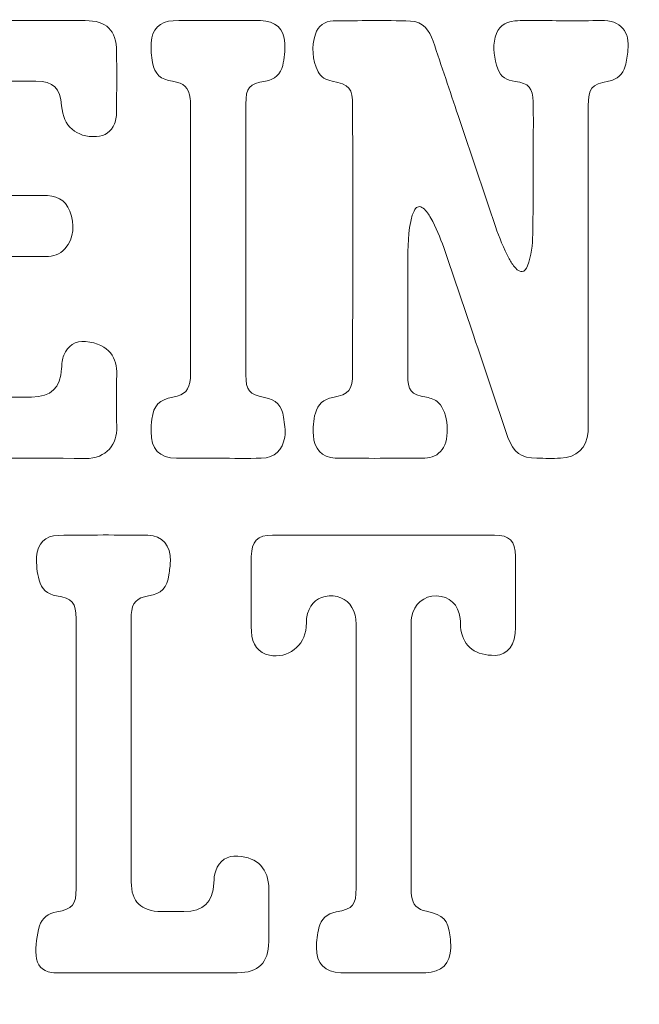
# Model space of a CAD drawing. Header units: inches. Extents: x 0.32 to 8.75, y -8.01 to -0.86.
# Tile 4 of 6: x 2.85 to 4.51, y -3.51 to -0.88. Entities that reach past the tile are written whole.
import ezdxf

# ---------------------------------------------------------------- set-up
doc = ezdxf.new("R2010")
doc.units = ezdxf.units.IN
doc.header["$MEASUREMENT"] = 0
doc.layers.add('Layer 1', color=7, linetype='Continuous')

# ---------------------------------------------------------------- blocks, each defined once
blk = doc.blocks.new('block 2')
at = {"layer": 'Layer 1', "lineweight": 0}
blk.add_open_spline([(3.9631, -4.606), (3.9443, -4.6169), (3.9349, -4.6362), (3.9222, -4.6524), (3.8988, -4.6822), (3.8752, -4.7115), (3.8452, -4.735), (3.8302, -4.7467), (3.8144, -4.7567), (3.7964, -4.763), (3.7486, -4.7795), (3.7017, -4.7624), (3.6759, -4.7188), (3.6669, -4.7035), (3.661, -4.6869), (3.6566, -4.6695), (3.6379, -4.5956), (3.6438, -4.5218), (3.659, -4.4485), (3.6727, -4.3822), (3.6923, -4.3175), (3.7162, -4.2542), (3.7314, -4.2143), (3.7489, -4.2088), (3.7835, -4.2329), (3.8198, -4.2582), (3.834, -4.307), (3.8189, -4.3587), (3.8043, -4.4087), (3.7894, -4.4586), (3.7807, -4.5101), (3.7737, -4.5517), (3.7675, -4.5934), (3.7705, -4.6362), (3.7804, -4.6405), (3.7836, -4.631), (3.7884, -4.6266), (3.8412, -4.5768), (3.8853, -4.5198), (3.9247, -4.4591), (3.9693, -4.3902), (4.0165, -4.323), (4.0548, -4.2501), (4.0696, -4.2219), (4.0909, -4.218), (4.114, -4.24), (4.1451, -4.2697), (4.1618, -4.3054), (4.1534, -4.3505), (4.1408, -4.417), (4.1198, -4.4813), (4.1069, -4.5478), (4.0879, -4.6447), (4.0718, -4.742), (4.0666, -4.8408), (4.0663, -4.8461), (4.0665, -4.8514), (4.0665, -4.8589), (4.0831, -4.8552), (4.0902, -4.8435), (4.0984, -4.8337), (4.1224, -4.8045), (4.1427, -4.7727), (4.1619, -4.7402), (4.2178, -4.6457), (4.2728, -4.5506), (4.3291, -4.4563), (4.3461, -4.4277), (4.3474, -4.395), (4.3562, -4.3644), (4.362, -4.3442), (4.3661, -4.3234), (4.3747, -4.3041), (4.398, -4.2518), (4.4323, -4.2444), (4.4768, -4.281), (4.5019, -4.3016), (4.5172, -4.3276), (4.5238, -4.3615), (4.5349, -4.3535), (4.539, -4.3433), (4.545, -4.3348), (4.5605, -4.3129), (4.5776, -4.2925), (4.5984, -4.2756), (4.6178, -4.2599), (4.6394, -4.25), (4.6654, -4.251), (4.7064, -4.2526), (4.7348, -4.2706), (4.7481, -4.3105), (4.7598, -4.3454), (4.7663, -4.3813), (4.7693, -4.4178), (4.7722, -4.4532), (4.7739, -4.4887), (4.7761, -4.5242), (4.7766, -4.5317), (4.7765, -4.5394), (4.7828, -4.5473), (4.8009, -4.5362), (4.8072, -4.5179), (4.8156, -4.502), (4.8517, -4.4342), (4.8926, -4.3697), (4.9432, -4.3117), (4.9645, -4.2873), (4.9882, -4.2657), (5.0141, -4.2464), (5.0294, -4.235), (5.0459, -4.2257), (5.0644, -4.2212), (5.1276, -4.2055), (5.1865, -4.2579), (5.1842, -4.3281), (5.1835, -4.3525), (5.1779, -4.3763), (5.1717, -4.4), (5.1421, -4.5139), (5.1232, -4.6299), (5.106, -4.7461), (5.1019, -4.7739), (5.1015, -4.8027), (5.1127, -4.8333), (5.1464, -4.8025), (5.1721, -4.7682), (5.1968, -4.7329), (5.272, -4.6258), (5.3446, -4.5169), (5.4162, -4.4074), (5.4227, -4.3976), (5.425, -4.387), (5.4276, -4.3766), (5.4853, -4.148), (5.5657, -3.9278), (5.6704, -3.7165), (5.7164, -3.6238), (5.7698, -3.5358), (5.8341, -3.4546), (5.8618, -3.4196), (5.8915, -3.3866), (5.9286, -3.3614), (6.0096, -3.3064), (6.0787, -3.3281), (6.1124, -3.4199), (6.1322, -3.4735), (6.1297, -3.5285), (6.1188, -3.5838), (6.1, -3.6791), (6.0623, -3.7679), (6.0256, -3.857), (5.9731, -3.9845), (5.9086, -4.1058), (5.8338, -4.2216), (5.8254, -4.2346), (5.8178, -4.2481), (5.8101, -4.2616), (5.8063, -4.2683), (5.8033, -4.2754), (5.7996, -4.283), (5.8117, -4.2872), (5.8189, -4.2783), (5.8273, -4.2747), (5.9054, -4.2407), (5.9693, -4.2576), (6.0207, -4.326), (6.0503, -4.3656), (6.058, -4.3681), (6.1045, -4.3537), (6.113, -4.3511), (6.1216, -4.3489), (6.1303, -4.3473), (6.1698, -4.34), (6.19, -4.3489), (6.2117, -4.3827), (6.2139, -4.3862), (6.2162, -4.3897), (6.2193, -4.3945), (6.2443, -4.3367), (6.2722, -4.2826), (6.3054, -4.2312), (6.3241, -4.2022), (6.345, -4.1749), (6.3711, -4.1521), (6.387, -4.1381), (6.4043, -4.1264), (6.4242, -4.1183), (6.4797, -4.0958), (6.5296, -4.1082), (6.567, -4.1546), (6.6031, -4.1995), (6.6102, -4.2523), (6.6001, -4.3059), (6.5793, -4.4165), (6.5274, -4.5101), (6.4365, -4.5794), (6.3999, -4.6073), (6.3596, -4.6278), (6.3131, -4.633), (6.2937, -4.6351), (6.2834, -4.6451), (6.2797, -4.664), (6.2669, -4.7297), (6.26, -4.7955), (6.2769, -4.8616), (6.2873, -4.9025), (6.3047, -4.9112), (6.3452, -4.8961), (6.3758, -4.8846), (6.4021, -4.8658), (6.4263, -4.8446), (6.5434, -4.7423), (6.6384, -4.6211), (6.7251, -4.4928), (6.732, -4.4826), (6.7332, -4.4734), (6.7284, -4.4621), (6.7175, -4.4365), (6.7227, -4.4118), (6.7355, -4.3886), (6.7795, -4.3093), (6.8334, -4.2378), (6.9049, -4.181), (6.9443, -4.1497), (6.9879, -4.1258), (7.0359, -4.1102), (7.1086, -4.0866), (7.1853, -4.111), (7.2309, -4.1727), (7.2461, -4.1934), (7.257, -4.2162), (7.2648, -4.2408), (7.2698, -4.2563), (7.2659, -4.2693), (7.2564, -4.2811), (7.2445, -4.2961), (7.2317, -4.2971), (7.2163, -4.2848), (7.2129, -4.282), (7.2101, -4.2785), (7.207, -4.2754), (7.1749, -4.2439), (7.1597, -4.2406), (7.118, -4.2605), (7.0512, -4.2925), (6.9947, -4.339), (6.9414, -4.3897), (6.924, -4.4063), (6.9077, -4.4241), (6.8912, -4.4409), (6.902, -4.4562), (6.9166, -4.4556), (6.9289, -4.4581), (7.0298, -4.4783), (7.1161, -4.5248), (7.1874, -4.5991), (7.189, -4.6007), (7.1905, -4.6024), (7.1921, -4.6039), (7.215, -4.6253), (7.2255, -4.6257), (7.2491, -4.6051), (7.2792, -4.5788), (7.3086, -4.5518), (7.3389, -4.5257), (7.3843, -4.4865), (7.4318, -4.4499), (7.4834, -4.4192), (7.4998, -4.4094), (7.5053, -4.3971), (7.5079, -4.3793), (7.5295, -4.2312), (7.5554, -4.0839), (7.5928, -3.9388), (7.6071, -3.8838), (7.6, -3.8737), (7.5419, -3.8742), (7.471, -3.8747), (7.4, -3.8776), (7.329, -3.8798), (7.3087, -3.8804), (7.2894, -3.8764), (7.2709, -3.8682), (7.2353, -3.8522), (7.2208, -3.7977), (7.2435, -3.766), (7.2516, -3.7547), (7.2635, -3.7529), (7.2758, -3.7523), (7.3168, -3.7505), (7.3579, -3.7484), (7.3989, -3.7474), (7.4599, -3.746), (7.521, -3.7458), (7.582, -3.7444), (7.6369, -3.7431), (7.6535, -3.7304), (7.6707, -3.6772), (7.6895, -3.6192), (7.7078, -3.561), (7.7341, -3.5058), (7.7427, -3.4877), (7.7517, -3.4698), (7.7654, -3.455), (7.7807, -3.4386), (7.7885, -3.4372), (7.8095, -3.4457), (7.857, -3.4651), (7.871, -3.4942), (7.8571, -3.5435), (7.849, -3.5724), (7.8356, -3.5993), (7.824, -3.6268), (7.8163, -3.6452), (7.8084, -3.6637), (7.8029, -3.6828), (7.7954, -3.7087), (7.8042, -3.7232), (7.8304, -3.7299), (7.841, -3.7326), (7.8524, -3.7335), (7.8634, -3.7334), (7.9622, -3.7322), (8.0609, -3.7353), (8.1596, -3.7406), (8.225, -3.744), (8.2896, -3.7533), (8.3538, -3.7665), (8.3931, -3.7746), (8.4104, -3.821), (8.3915, -3.8564), (8.3813, -3.8753), (8.3622, -3.8807), (8.3427, -3.8777), (8.1596, -3.8493), (7.9751, -3.8627), (7.7911, -3.8591), (7.7643, -3.8586), (7.7493, -3.872), (7.7415, -3.8948), (7.7339, -3.9167), (7.7283, -3.9394), (7.7225, -3.9619), (7.6761, -4.1448), (7.6395, -4.3295), (7.6164, -4.5168), (7.5996, -4.6535), (7.591, -4.7908), (7.5903, -4.9286), (7.5901, -4.9775), (7.5953, -5.026), (7.6076, -5.0736), (7.6097, -5.0819), (7.6116, -5.0903), (7.6182, -5.0985), (7.6346, -5.0828), (7.6474, -5.0648), (7.6599, -5.0467), (7.737, -4.9352), (7.8026, -4.8168), (7.8677, -4.6982), (7.9151, -4.6116), (7.961, -4.5243), (8.0076, -4.4373), (8.0102, -4.4324), (8.0126, -4.4274), (8.0157, -4.4228), (8.0241, -4.4102), (8.0336, -4.4006), (8.0511, -4.4046), (8.0709, -4.4091), (8.0848, -4.4204), (8.0883, -4.438), (8.0909, -4.4514), (8.088, -4.4641), (8.0835, -4.477), (8.0677, -4.5222), (8.0464, -4.5649), (8.0254, -4.6076), (7.9566, -4.7468), (7.881, -4.8824), (7.8088, -5.0198), (7.7865, -5.0621), (7.7605, -5.1021), (7.7278, -5.1373), (7.7126, -5.1536), (7.6961, -5.1682), (7.6772, -5.1803), (7.6428, -5.2022), (7.6058, -5.2025), (7.5682, -5.1934), (7.5499, -5.1889), (7.5392, -5.1736), (7.5292, -5.1588), (7.5029, -5.1193), (7.4894, -5.0751), (7.4809, -5.0289), (7.4621, -4.9266), (7.464, -4.8234), (7.467, -4.7201), (7.4685, -4.6669), (7.4756, -4.6141), (7.4808, -4.5615), (7.4704, -4.5569), (7.4657, -4.5653), (7.4602, -4.5695), (7.425, -4.5966), (7.3903, -4.6242), (7.3553, -4.6515), (7.3376, -4.6653), (7.323, -4.682), (7.3103, -4.7003), (7.2926, -4.7258), (7.2845, -4.7537), (7.289, -4.7853), (7.3094, -4.9291), (7.2725, -5.06), (7.1983, -5.1821), (7.178, -5.2155), (7.1542, -5.246), (7.1236, -5.2709), (7.0774, -5.3084), (7.0239, -5.3206), (6.971, -5.2966), (6.9151, -5.2712), (6.8784, -5.2246), (6.873, -5.1598), (6.8689, -5.1101), (6.8792, -5.0627), (6.8984, -5.0169), (6.9319, -4.9369), (6.9837, -4.8693), (7.0424, -4.8066), (7.0772, -4.7694), (7.1137, -4.7337), (7.1507, -4.6961), (7.1173, -4.6537), (7.077, -4.6239), (7.0272, -4.6078), (6.9797, -4.5924), (6.931, -4.5817), (6.8819, -4.5728), (6.8515, -4.5673), (6.8206, -4.5634), (6.7945, -4.5454), (6.7829, -4.5536), (6.7788, -4.5656), (6.7725, -4.5757), (6.7074, -4.6791), (6.6397, -4.7806), (6.5579, -4.8718), (6.5222, -4.9117), (6.4834, -4.9478), (6.4388, -4.9778), (6.3844, -5.0144), (6.3262, -5.0207), (6.2641, -5.0026), (6.2486, -4.9981), (6.2359, -4.9904), (6.2246, -4.9793), (6.1831, -4.9387), (6.1637, -4.8882), (6.1552, -4.8317), (6.1409, -4.7357), (6.1539, -4.6415), (6.1721, -4.5476), (6.1807, -4.5032), (6.1956, -4.4604), (6.2111, -4.4134), (6.1958, -4.4181), (6.184, -4.4226), (6.1718, -4.4253), (6.1079, -4.4391), (6.0757, -4.4835), (6.0684, -4.5478), (6.0559, -4.6593), (6.0352, -4.7691), (6.0025, -4.8766), (5.9623, -5.0089), (5.9065, -5.134), (5.8347, -5.252), (5.8133, -5.2873), (5.789, -5.3203), (5.7577, -5.3475), (5.7152, -5.3845), (5.6674, -5.4017), (5.6103, -5.3885), (5.5629, -5.3776), (5.5351, -5.3483), (5.5231, -5.3026), (5.5102, -5.253), (5.516, -5.2035), (5.5259, -5.1542), (5.5484, -5.042), (5.5937, -4.939), (5.6521, -4.8413), (5.7334, -4.7054), (5.8295, -4.5809), (5.9396, -4.4673), (5.9628, -4.4433), (5.9713, -4.4178), (5.9606, -4.3859), (5.9526, -4.3618), (5.9469, -4.3578), (5.9219, -4.3618), (5.8389, -4.375), (5.765, -4.4085), (5.7017, -4.4639), (5.6008, -4.5521), (5.5391, -4.6646), (5.503, -4.7922), (5.4942, -4.823), (5.489, -4.8549), (5.4815, -4.8861), (5.4722, -4.9244), (5.4537, -4.9349), (5.4154, -4.925), (5.3791, -4.9157), (5.3541, -4.8868), (5.3489, -4.8462), (5.3445, -4.8107), (5.3474, -4.7753), (5.3524, -4.74), (5.3545, -4.7252), (5.3563, -4.7104), (5.3529, -4.6935), (5.3462, -4.7031), (5.3395, -4.7127), (5.3329, -4.7224), (5.2898, -4.7857), (5.2454, -4.8481), (5.1951, -4.906), (5.1805, -4.9228), (5.1652, -4.9389), (5.1459, -4.9505), (5.0983, -4.9791), (5.0448, -4.9655), (5.0174, -4.9172), (4.9978, -4.8825), (4.9911, -4.8439), (4.9905, -4.805), (4.9883, -4.6655), (5.0067, -4.5286), (5.0483, -4.3951), (5.0508, -4.387), (5.056, -4.3789), (5.053, -4.3679), (5.0415, -4.367), (5.036, -4.3764), (5.0304, -4.3831), (4.9966, -4.4228), (4.9631, -4.4627), (4.9374, -4.5086), (4.9005, -4.5743), (4.8624, -4.6394), (4.8249, -4.7049), (4.8238, -4.7068), (4.823, -4.7089), (4.8218, -4.7108), (4.7862, -4.7712), (4.7255, -4.7731), (4.6845, -4.7147), (4.664, -4.6854), (4.6585, -4.6516), (4.657, -4.6168), (4.6543, -4.5558), (4.6542, -4.4947), (4.6563, -4.4336), (4.6566, -4.423), (4.6563, -4.4123), (4.6563, -4.3988), (4.639, -4.404), (4.632, -4.4155), (4.6245, -4.4257), (4.6053, -4.4517), (4.5901, -4.4801), (4.5764, -4.5092), (4.5227, -4.6236), (4.4707, -4.7387), (4.4359, -4.8607), (4.4329, -4.8713), (4.4282, -4.8817), (4.4224, -4.8909), (4.4107, -4.9095), (4.3953, -4.9146), (4.3739, -4.9104), (4.3323, -4.9021), (4.2948, -4.8592), (4.2926, -4.8205), (4.2902, -4.7791), (4.296, -4.7386), (4.2968, -4.697), (4.2855, -4.6993), (4.2841, -4.7092), (4.28, -4.7161), (4.245, -4.7753), (4.2105, -4.8348), (4.1755, -4.894), (4.1585, -4.9228), (4.138, -4.949), (4.1123, -4.9708), (4.0607, -5.0144), (4.0104, -4.9977), (3.9765, -4.9483), (3.9663, -4.9335), (3.9609, -4.9165), (3.957, -4.8991), (3.9421, -4.8321), (3.9425, -4.7649), (3.9533, -4.6974), (3.958, -4.6679), (3.9616, -4.6383), (3.9657, -4.6087), (3.9692, -4.6064), (3.97, -4.6033), (3.9661, -4.6013), (3.9643, -4.6004), (3.9626, -4.6034), (3.9631, -4.606)], degree=3, knots=[0, 0, 0, 0, 1, 1, 1, 2, 2, 2, 3, 3, 3, 4, 4, 4, 5, 5, 5, 6, 6, 6, 7, 7, 7, 8, 8, 8, 9, 9, 9, 10, 10, 10, 11, 11, 11, 12, 12, 12, 13, 13, 13, 14, 14, 14, 15, 15, 15, 16, 16, 16, 17, 17, 17, 18, 18, 18, 19, 19, 19, 20, 20, 20, 21, 21, 21, 22, 22, 22, 23, 23, 23, 24, 24, 24, 25, 25, 25, 26, 26, 26, 27, 27, 27, 28, 28, 28, 29, 29, 29, 30, 30, 30, 31, 31, 31, 32, 32, 32, 33, 33, 33, 34, 34, 34, 35, 35, 35, 36, 36, 36, 37, 37, 37, 38, 38, 38, 39, 39, 39, 40, 40, 40, 41, 41, 41, 42, 42, 42, 43, 43, 43, 44, 44, 44, 45, 45, 45, 46, 46, 46, 47, 47, 47, 48, 48, 48, 49, 49, 49, 50, 50, 50, 51, 51, 51, 52, 52, 52, 53, 53, 53, 54, 54, 54, 55, 55, 55, 56, 56, 56, 57, 57, 57, 58, 58, 58, 59, 59, 59, 60, 60, 60, 61, 61, 61, 62, 62, 62, 63, 63, 63, 64, 64, 64, 65, 65, 65, 66, 66, 66, 67, 67, 67, 68, 68, 68, 69, 69, 69, 70, 70, 70, 71, 71, 71, 72, 72, 72, 73, 73, 73, 74, 74, 74, 75, 75, 75, 76, 76, 76, 77, 77, 77, 78, 78, 78, 79, 79, 79, 80, 80, 80, 81, 81, 81, 82, 82, 82, 83, 83, 83, 84, 84, 84, 85, 85, 85, 86, 86, 86, 87, 87, 87, 88, 88, 88, 89, 89, 89, 90, 90, 90, 91, 91, 91, 92, 92, 92, 93, 93, 93, 94, 94, 94, 95, 95, 95, 96, 96, 96, 97, 97, 97, 98, 98, 98, 99, 99, 99, 100, 100, 100, 101, 101, 101, 102, 102, 102, 103, 103, 103, 104, 104, 104, 105, 105, 105, 106, 106, 106, 107, 107, 107, 108, 108, 108, 109, 109, 109, 110, 110, 110, 111, 111, 111, 112, 112, 112, 113, 113, 113, 114, 114, 114, 115, 115, 115, 116, 116, 116, 117, 117, 117, 118, 118, 118, 119, 119, 119, 120, 120, 120, 121, 121, 121, 122, 122, 122, 123, 123, 123, 124, 124, 124, 125, 125, 125, 126, 126, 126, 127, 127, 127, 128, 128, 128, 129, 129, 129, 130, 130, 130, 131, 131, 131, 132, 132, 132, 133, 133, 133, 134, 134, 134, 135, 135, 135, 136, 136, 136, 137, 137, 137, 138, 138, 138, 139, 139, 139, 140, 140, 140, 141, 141, 141, 142, 142, 142, 143, 143, 143, 144, 144, 144, 145, 145, 145, 146, 146, 146, 147, 147, 147, 148, 148, 148, 149, 149, 149, 150, 150, 150, 151, 151, 151, 152, 152, 152, 153, 153, 153, 154, 154, 154, 155, 155, 155, 156, 156, 156, 157, 157, 157, 158, 158, 158, 159, 159, 159, 160, 160, 160, 161, 161, 161, 162, 162, 162, 163, 163, 163, 164, 164, 164, 165, 165, 165, 166, 166, 166, 167, 167, 167, 168, 168, 168, 169, 169, 169, 170, 170, 170, 171, 171, 171, 172, 172, 172, 173, 173, 173, 174, 174, 174, 175, 175, 175, 176, 176, 176, 177, 177, 177, 178, 178, 178, 179, 179, 179, 180, 180, 180, 181, 181, 181, 182, 182, 182, 183, 183, 183, 184, 184, 184, 185, 185, 185, 186, 186, 186, 187, 187, 187, 188, 188, 188, 189, 189, 189, 190, 190, 190, 191, 191, 191, 192, 192, 192, 193, 193, 193, 194, 194, 194, 195, 195, 195, 196, 196, 196, 197, 197, 197, 198, 198, 198, 199, 199, 199, 200, 200, 200, 201, 201, 201, 202, 202, 202, 203, 203, 203, 204, 204, 204, 205, 205, 205, 206, 206, 206, 206], dxfattribs=at)

msp = doc.modelspace()

# ---------------------------------------------------------------- linework, layer by layer
at = {"layer": 'Layer 1', "lineweight": 0}
for points, knots in [([(2.5446, -0.8849), (2.5042, -0.8852), (2.4879, -0.9027), (2.4901, -0.9429), (2.4912, -0.9628), (2.4939, -0.9828), (2.498, -1.0022), (2.5032, -1.0275), (2.5194, -1.0425), (2.5455, -1.0466), (2.5866, -1.053), (2.5973, -1.0656), (2.5973, -1.1085), (2.5975, -1.3485), (2.5975, -1.5884), (2.5973, -1.8284), (2.5973, -1.8713), (2.588, -1.8825), (2.5451, -1.8903), (2.5219, -1.8946), (2.5059, -1.9068), (2.4994, -1.9286), (2.4917, -1.9542), (2.4887, -1.9809), (2.4902, -2.0077), (2.4916, -2.0325), (2.507, -2.0484), (2.5317, -2.0522), (2.5393, -2.0534), (2.5472, -2.0529), (2.5549, -2.0529), (2.7126, -2.053), (2.8702, -2.0518), (3.0278, -2.0536), (3.0862, -2.0542), (3.1134, -2.014), (3.112, -1.9691), (3.1106, -1.9225), (3.111, -1.8758), (3.1119, -1.8292), (3.1128, -1.7869), (3.0945, -1.7478), (3.0283, -1.7413), (3.0018, -1.7387), (2.9807, -1.7526), (2.9708, -1.7774), (2.9662, -1.789), (2.9654, -1.801), (2.9647, -1.8133), (2.9621, -1.8655), (2.9376, -1.8886), (2.8846, -1.8895), (2.8647, -1.8898), (2.8447, -1.8898), (2.8247, -1.8895), (2.7705, -1.8886), (2.7449, -1.8639), (2.7444, -1.8102), (2.7437, -1.7391), (2.7438, -1.668), (2.7444, -1.5969), (2.7448, -1.5413), (2.7711, -1.5153), (2.826, -1.5147), (2.8582, -1.5144), (2.8904, -1.5145), (2.9226, -1.5146), (2.9424, -1.5147), (2.9602, -1.5091), (2.9733, -1.4939), (2.9993, -1.4638), (2.9999, -1.4287), (2.987, -1.3937), (2.9751, -1.3615), (2.9484, -1.3504), (2.9152, -1.3512), (2.883, -1.3519), (2.8508, -1.3522), (2.8186, -1.3511), (2.7738, -1.3495), (2.7464, -1.3249), (2.745, -1.2816), (2.7431, -1.2262), (2.7431, -1.1705), (2.7451, -1.115), (2.7466, -1.0731), (2.7744, -1.0481), (2.8162, -1.0469), (2.8428, -1.0462), (2.8694, -1.0466), (2.8961, -1.0468), (2.9439, -1.0472), (2.9612, -1.0637), (2.9649, -1.1124), (2.9691, -1.1667), (3.0036, -1.1969), (3.0577, -1.1943), (3.0813, -1.1931), (3.0967, -1.1815), (3.1059, -1.1599), (3.1109, -1.1482), (3.1116, -1.1362), (3.1116, -1.124), (3.1118, -1.0718), (3.1122, -1.0196), (3.1116, -0.9674), (3.1109, -0.91), (3.0852, -0.8849), (3.0275, -0.8847), (2.9487, -0.8845), (2.8699, -0.8847), (2.791, -0.8847), (2.7089, -0.8847), (2.6267, -0.8842), (2.5446, -0.8849)], [0, 0, 0, 0, 1, 1, 1, 2, 2, 2, 3, 3, 3, 4, 4, 4, 5, 5, 5, 6, 6, 6, 7, 7, 7, 8, 8, 8, 9, 9, 9, 10, 10, 10, 11, 11, 11, 12, 12, 12, 13, 13, 13, 14, 14, 14, 15, 15, 15, 16, 16, 16, 17, 17, 17, 18, 18, 18, 19, 19, 19, 20, 20, 20, 21, 21, 21, 22, 22, 22, 23, 23, 23, 24, 24, 24, 25, 25, 25, 26, 26, 26, 27, 27, 27, 28, 28, 28, 29, 29, 29, 30, 30, 30, 31, 31, 31, 32, 32, 32, 33, 33, 33, 34, 34, 34, 35, 35, 35, 36, 36, 36, 37, 37, 37, 38, 38, 38, 38]), ([(3.3827, -0.8849), (3.3427, -0.8849), (3.3027, -0.8839), (3.2628, -0.8852), (3.2267, -0.8864), (3.2054, -0.908), (3.204, -0.944), (3.2033, -0.9616), (3.2042, -0.9797), (3.2074, -0.997), (3.2132, -1.0281), (3.2295, -1.042), (3.261, -1.0468), (3.2923, -1.0515), (3.3038, -1.0626), (3.3079, -1.0931), (3.3091, -1.1018), (3.3088, -1.1108), (3.3088, -1.1197), (3.3088, -1.3517), (3.3088, -1.5838), (3.3088, -1.8158), (3.3088, -1.8236), (3.3092, -1.8314), (3.3085, -1.8391), (3.3054, -1.8719), (3.2947, -1.8834), (3.2621, -1.8897), (3.2253, -1.8967), (3.2106, -1.9118), (3.2056, -1.9486), (3.2041, -1.9595), (3.2037, -1.9707), (3.2036, -1.9818), (3.203, -2.0284), (3.2254, -2.0521), (3.2716, -2.0528), (3.3094, -2.0534), (3.3471, -2.053), (3.3848, -2.053), (3.4225, -2.053), (3.4603, -2.0537), (3.498, -2.0527), (3.5345, -2.0517), (3.5545, -2.0322), (3.5604, -1.9962), (3.5634, -1.9781), (3.5591, -1.9607), (3.5571, -1.9433), (3.5534, -1.912), (3.5375, -1.8965), (3.5065, -1.8904), (3.4652, -1.8822), (3.4568, -1.8726), (3.4567, -1.8303), (3.4564, -1.757), (3.4566, -1.6837), (3.4566, -1.6104), (3.4566, -1.4428), (3.4565, -1.2752), (3.4567, -1.1075), (3.4567, -1.0634), (3.4651, -1.0537), (3.5087, -1.0465), (3.5336, -1.0425), (3.5493, -1.0274), (3.555, -1.0045), (3.5597, -0.9854), (3.5617, -0.9648), (3.5607, -0.9451), (3.5588, -0.906), (3.5362, -0.8857), (3.4958, -0.8849), (3.4581, -0.8841), (3.4204, -0.8847), (3.3827, -0.8847), (3.3827, -0.8848), (3.3827, -0.8848), (3.3827, -0.8849)], [0, 0, 0, 0, 1, 1, 1, 2, 2, 2, 3, 3, 3, 4, 4, 4, 5, 5, 5, 6, 6, 6, 7, 7, 7, 8, 8, 8, 9, 9, 9, 10, 10, 10, 11, 11, 11, 12, 12, 12, 13, 13, 13, 14, 14, 14, 15, 15, 15, 16, 16, 16, 17, 17, 17, 18, 18, 18, 19, 19, 19, 20, 20, 20, 21, 21, 21, 22, 22, 22, 23, 23, 23, 24, 24, 24, 25, 25, 25, 26, 26, 26, 26]), ([(3.889, -1.55), (3.8896, -1.5068), (3.8877, -1.4634), (3.8967, -1.4206), (3.899, -1.4096), (3.9018, -1.3989), (3.9077, -1.3894), (3.9134, -1.3804), (3.9209, -1.3784), (3.93, -1.3856), (3.9389, -1.3926), (3.9449, -1.402), (3.9503, -1.4117), (3.9645, -1.4368), (3.9755, -1.4634), (3.9848, -1.4908), (4.0133, -1.5747), (4.0418, -1.6586), (4.0702, -1.7425), (4.099, -1.8276), (4.1272, -1.9127), (4.1565, -1.9976), (4.1701, -2.0371), (4.1926, -2.0524), (4.2335, -2.0529), (4.2546, -2.0532), (4.2757, -2.0535), (4.2968, -2.0528), (4.3397, -2.0515), (4.3668, -2.0255), (4.3702, -1.9825), (4.3712, -1.9704), (4.3708, -1.9581), (4.3708, -1.9459), (4.3708, -1.6682), (4.3708, -1.3904), (4.3709, -1.1127), (4.3709, -1.0648), (4.3791, -1.0549), (4.4252, -1.0463), (4.4483, -1.042), (4.4632, -1.0282), (4.4694, -1.0063), (4.4734, -0.9925), (4.4751, -0.978), (4.4768, -0.9637), (4.4823, -0.9166), (4.4586, -0.8823), (4.4043, -0.8842), (4.3466, -0.8862), (4.2888, -0.8846), (4.2311, -0.8847), (4.2122, -0.8847), (4.1933, -0.884), (4.1745, -0.8855), (4.1466, -0.8876), (4.1297, -0.9022), (4.1226, -0.9291), (4.1149, -0.958), (4.1201, -0.9865), (4.1294, -1.0139), (4.1365, -1.0345), (4.1535, -1.0441), (4.1753, -1.0469), (4.2115, -1.0516), (4.2233, -1.065), (4.2238, -1.1013), (4.2244, -1.1435), (4.2241, -1.1857), (4.224, -1.2279), (4.2237, -1.3035), (4.2238, -1.379), (4.2226, -1.4545), (4.2222, -1.4834), (4.2191, -1.5124), (4.2086, -1.5396), (4.2014, -1.5581), (4.1897, -1.5598), (4.1762, -1.5449), (4.1696, -1.5375), (4.164, -1.529), (4.1593, -1.5202), (4.1446, -1.4928), (4.1333, -1.464), (4.1233, -1.4345), (4.09, -1.3358), (4.0567, -1.2372), (4.0235, -1.1385), (4.0012, -1.0723), (3.9791, -1.0061), (3.9567, -0.94), (3.9468, -0.9108), (3.929, -0.8868), (3.8963, -0.8859), (3.8276, -0.8839), (3.7587, -0.8848), (3.6899, -0.8857), (3.6668, -0.886), (3.6491, -0.8989), (3.6422, -0.921), (3.6315, -0.9549), (3.6337, -0.989), (3.6498, -1.0211), (3.6571, -1.0356), (3.6707, -1.0433), (3.687, -1.0463), (3.733, -1.0549), (3.7417, -1.065), (3.7418, -1.1126), (3.7419, -1.3503), (3.742, -1.5881), (3.7417, -1.8258), (3.7417, -1.871), (3.7325, -1.8822), (3.6885, -1.8905), (3.6639, -1.8952), (3.6494, -1.909), (3.6423, -1.9325), (3.6365, -1.952), (3.6362, -1.972), (3.6369, -1.9919), (3.6383, -2.0274), (3.6599, -2.0516), (3.695, -2.0523), (3.7749, -2.0537), (3.8548, -2.053), (3.9347, -2.0526), (3.9533, -2.0525), (3.9693, -2.0448), (3.9809, -2.0298), (4.0027, -2.0017), (3.997, -1.9299), (3.9713, -1.9048), (3.9621, -1.8958), (3.9507, -1.8926), (3.9385, -1.8902), (3.897, -1.8823), (3.8892, -1.8731), (3.889, -1.83), (3.8886, -1.7711), (3.8889, -1.7122), (3.8889, -1.6533), (3.8889, -1.6189), (3.8885, -1.5845), (3.889, -1.55)], [0, 0, 0, 0, 1, 1, 1, 2, 2, 2, 3, 3, 3, 4, 4, 4, 5, 5, 5, 6, 6, 6, 7, 7, 7, 8, 8, 8, 9, 9, 9, 10, 10, 10, 11, 11, 11, 12, 12, 12, 13, 13, 13, 14, 14, 14, 15, 15, 15, 16, 16, 16, 17, 17, 17, 18, 18, 18, 19, 19, 19, 20, 20, 20, 21, 21, 21, 22, 22, 22, 23, 23, 23, 24, 24, 24, 25, 25, 25, 26, 26, 26, 27, 27, 27, 28, 28, 28, 29, 29, 29, 30, 30, 30, 31, 31, 31, 32, 32, 32, 33, 33, 33, 34, 34, 34, 35, 35, 35, 36, 36, 36, 37, 37, 37, 38, 38, 38, 39, 39, 39, 40, 40, 40, 41, 41, 41, 42, 42, 42, 43, 43, 43, 44, 44, 44, 45, 45, 45, 46, 46, 46, 47, 47, 47, 48, 48, 48, 48]), ([(3.4337, -3.4262), (3.4905, -3.4261), (3.5172, -3.3999), (3.5179, -3.3429), (3.5186, -3.2963), (3.5185, -3.2496), (3.518, -3.203), (3.5175, -3.1486), (3.4891, -3.1189), (3.435, -3.1148), (3.4071, -3.1127), (3.3861, -3.1269), (3.3762, -3.1538), (3.3722, -3.1645), (3.3718, -3.1754), (3.3712, -3.1865), (3.3683, -3.2389), (3.3441, -3.262), (3.2911, -3.2628), (3.2711, -3.2632), (3.2511, -3.2632), (3.2312, -3.2628), (3.1769, -3.262), (3.1509, -3.2373), (3.1508, -3.1836), (3.1504, -2.9481), (3.1506, -2.7126), (3.1506, -2.477), (3.1506, -2.4748), (3.1506, -2.4726), (3.1507, -2.4704), (3.1525, -2.4387), (3.1651, -2.425), (3.1968, -2.4201), (3.2312, -2.4148), (3.247, -2.3986), (3.2514, -2.3638), (3.2529, -2.3517), (3.2549, -2.3396), (3.2552, -2.3274), (3.2562, -2.2863), (3.234, -2.2592), (3.1952, -2.2586), (3.1153, -2.2574), (3.0354, -2.2575), (2.9555, -2.2587), (2.9209, -2.2592), (2.9005, -2.2812), (2.8982, -2.3156), (2.8968, -2.3368), (2.8994, -2.3579), (2.9048, -2.3783), (2.911, -2.4018), (2.9266, -2.4159), (2.9513, -2.4199), (2.9931, -2.4266), (3.0036, -2.4387), (3.0037, -2.4813), (3.0038, -2.7213), (3.0038, -2.9613), (3.0037, -3.2012), (3.0036, -3.2448), (2.9947, -3.2559), (2.952, -3.2636), (2.9288, -3.2677), (2.9125, -3.2797), (2.9059, -3.3014), (2.8981, -3.327), (2.8951, -3.3537), (2.8965, -3.3805), (2.8978, -3.4055), (2.913, -3.4216), (2.9376, -3.4255), (2.9463, -3.4268), (2.9553, -3.4263), (2.9641, -3.4263), (3.0419, -3.4263), (3.1196, -3.4263), (3.1973, -3.4263), (3.2761, -3.4263), (3.3549, -3.4265), (3.4337, -3.4262)], [0, 0, 0, 0, 1, 1, 1, 2, 2, 2, 3, 3, 3, 4, 4, 4, 5, 5, 5, 6, 6, 6, 7, 7, 7, 8, 8, 8, 9, 9, 9, 10, 10, 10, 11, 11, 11, 12, 12, 12, 13, 13, 13, 14, 14, 14, 15, 15, 15, 16, 16, 16, 17, 17, 17, 18, 18, 18, 19, 19, 19, 20, 20, 20, 21, 21, 21, 22, 22, 22, 23, 23, 23, 24, 24, 24, 25, 25, 25, 26, 26, 26, 27, 27, 27, 27]), ([(3.8979, -2.5109), (3.8979, -2.4998), (3.8974, -2.4885), (3.8993, -2.4777), (3.9057, -2.4417), (3.9317, -2.4198), (3.966, -2.4203), (4.0005, -2.4207), (4.0242, -2.4434), (4.029, -2.4809), (4.0303, -2.4908), (4.0291, -2.501), (4.0308, -2.5108), (4.0384, -2.5573), (4.0711, -2.5798), (4.1222, -2.579), (4.1569, -2.5784), (4.1761, -2.5507), (4.1764, -2.5046), (4.1768, -2.4413), (4.1768, -2.378), (4.1764, -2.3147), (4.176, -2.2738), (4.1605, -2.2581), (4.1201, -2.2581), (3.9225, -2.2579), (3.725, -2.2579), (3.5274, -2.2581), (3.4874, -2.2582), (3.472, -2.2743), (3.4713, -2.3153), (3.4708, -2.3475), (3.4712, -2.3797), (3.4712, -2.4119), (3.4712, -2.4463), (3.4704, -2.4808), (3.4716, -2.5152), (3.4728, -2.5504), (3.4911, -2.5734), (3.5195, -2.5788), (3.569, -2.5882), (3.6136, -2.5541), (3.6177, -2.5036), (3.6187, -2.4915), (3.6178, -2.4793), (3.6216, -2.4673), (3.6307, -2.4381), (3.6499, -2.422), (3.679, -2.4203), (3.7098, -2.4186), (3.7329, -2.4332), (3.7449, -2.461), (3.7509, -2.4748), (3.751, -2.489), (3.751, -2.5034), (3.751, -2.7356), (3.7511, -2.9678), (3.751, -3.1999), (3.7509, -3.2462), (3.7439, -3.2552), (3.6977, -3.2639), (3.6728, -3.2686), (3.6576, -3.283), (3.6517, -3.3061), (3.6474, -3.3232), (3.6454, -3.3412), (3.645, -3.3589), (3.6443, -3.4008), (3.668, -3.4256), (3.7103, -3.426), (3.7858, -3.4268), (3.8613, -3.4268), (3.9368, -3.4261), (3.9793, -3.4256), (4.0024, -3.4019), (4.0035, -3.3599), (4.0037, -3.3499), (4.0032, -3.3398), (4.002, -3.3299), (3.9962, -3.2838), (3.9848, -3.2717), (3.9391, -3.2622), (3.9141, -3.257), (3.9022, -3.2453), (3.8987, -3.2206), (3.8973, -3.2108), (3.8979, -3.2007), (3.8979, -3.1907), (3.8978, -3.0774), (3.8978, -2.9641), (3.8978, -2.8508), (3.8978, -2.7375), (3.8978, -2.6242), (3.8979, -2.5109)], [0, 0, 0, 0, 1, 1, 1, 2, 2, 2, 3, 3, 3, 4, 4, 4, 5, 5, 5, 6, 6, 6, 7, 7, 7, 8, 8, 8, 9, 9, 9, 10, 10, 10, 11, 11, 11, 12, 12, 12, 13, 13, 13, 14, 14, 14, 15, 15, 15, 16, 16, 16, 17, 17, 17, 18, 18, 18, 19, 19, 19, 20, 20, 20, 21, 21, 21, 22, 22, 22, 23, 23, 23, 24, 24, 24, 25, 25, 25, 26, 26, 26, 27, 27, 27, 28, 28, 28, 29, 29, 29, 30, 30, 30, 31, 31, 31, 31])]:
    msp.add_open_spline(points, degree=3, knots=knots, dxfattribs=at)

# ---------------------------------------------------------------- block references
at = {"layer": 'Layer 1'}
msp.add_blockref('block 2', (0, 0), dxfattribs=at)

doc.saveas('drawing.dxf')
